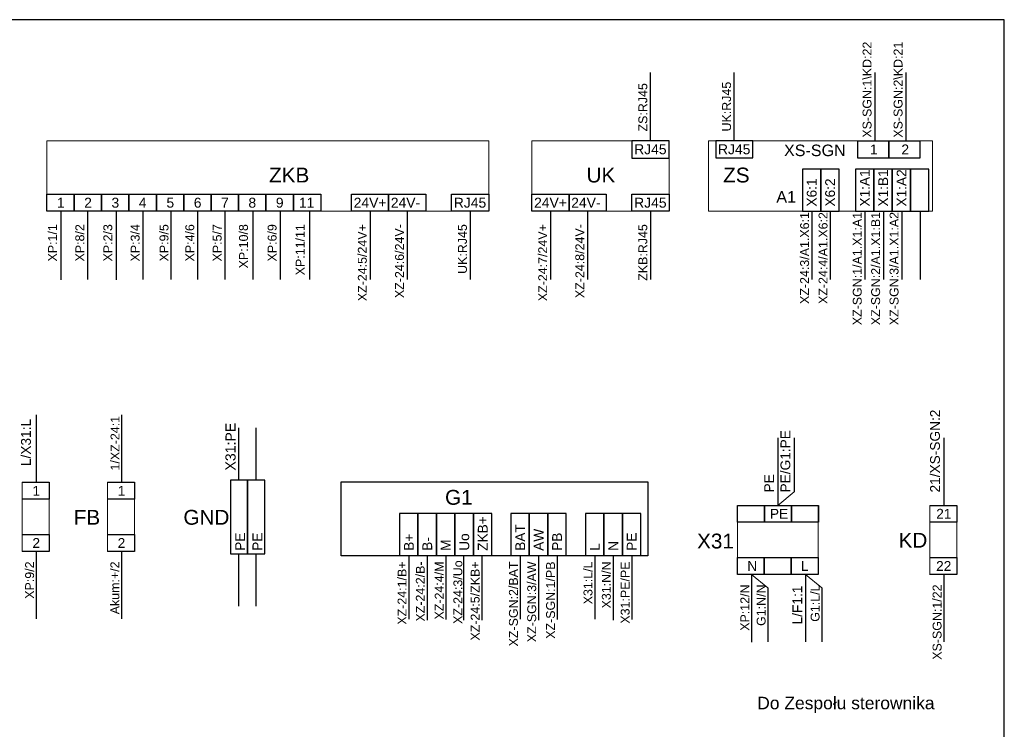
# Model space of a CAD drawing. Header units: millimetres. Extents: x -2674 to -2269, y -551 to -111.
# Tile 18 of 18: x -2456 to -2269, y -246 to -111. Entities that reach past the tile are written whole.
import ezdxf
from ezdxf.enums import TextEntityAlignment as Align

# ---------------------------------------------------------------- set-up
doc = ezdxf.new("R2010")
doc.units = ezdxf.units.MM
doc.layers.add('Aparatura', color=7, linetype='Continuous')
doc.layers.add('tekst', color=7, linetype='Continuous')
doc.layers.add('EPLAN100', color=7, linetype='Continuous', lineweight=13)
doc.layers.add('rzutnie', color=3, linetype='Continuous', plot=False)
doc.styles.add('Arial h-50', font='ARIAL.TTF', dxfattribs={"height": 50})
doc.styles.get("Standard").update_dxf_attribs({"font": 'arial.ttf'})

msp = doc.modelspace()

# ---------------------------------------------------------------- linework, layer by layer
for p, q in [((-2452.62, -186.28), (-2452.62, -199.08)), ((-2436.42, -186.28), (-2436.42, -199.08)), ((-2311.76, -190.64), (-2311.76, -203.45)), ((-2308.66, -190.64), (-2308.66, -200.91)), ((-2280.23, -190.64), (-2280.23, -203.45)), ((-2452.62, -212.19), (-2452.62, -225)), ((-2436.42, -212.19), (-2436.42, -225)), ((-2316.75, -216.65), (-2316.75, -229.46)), ((-2306.51, -216.56), (-2306.51, -229.37)), ((-2280.23, -216.56), (-2280.23, -229.37)), ((-2313.65, -219.1), (-2313.65, -229.37)), ((-2303.41, -219.1), (-2303.41, -229.37))]:
    msp.add_line(p, q)
for points in [[(-2335.94, -134.24), (-2335.94, -121.24)], [(-2320.03, -134.24), (-2320.03, -121.24)], [(-2293.35, -121.24), (-2293.35, -134.24)], [(-2287.46, -121.24), (-2287.46, -134.24)], [(-2447.99, -147.6), (-2447.99, -160.6)], [(-2442.89, -147.59), (-2442.89, -160.59)], [(-2437.48, -147.6), (-2437.48, -160.6)], [(-2432.38, -147.59), (-2432.38, -160.59)], [(-2427.04, -147.59), (-2427.04, -160.59)], [(-2422.01, -147.59), (-2422.01, -160.59)], [(-2416.8, -147.59), (-2416.8, -160.59)], [(-2411.49, -147.59), (-2411.49, -160.59)], [(-2406.29, -147.59), (-2406.29, -160.59)], [(-2400.72, -147.59), (-2400.72, -160.59)], [(-2389.23, -147.59), (-2389.23, -160.59)], [(-2382.17, -147.59), (-2382.17, -160.59)], [(-2370.21, -147.59), (-2370.21, -160.59)], [(-2354.96, -147.59), (-2354.96, -160.59)], [(-2347.91, -147.59), (-2347.91, -160.59)], [(-2335.94, -147.59), (-2335.94, -160.59)], [(-2305.29, -147.59), (-2305.29, -160.59)], [(-2301.79, -147.59), (-2301.79, -160.59)], [(-2295.21, -147.59), (-2295.21, -160.59)], [(-2291.72, -147.59), (-2291.72, -160.59)], [(-2288.22, -147.59), (-2288.22, -160.59)], [(-2284.73, -147.59), (-2284.73, -160.59)], [(-2381.87, -212.89), (-2381.87, -225.06)], [(-2378.39, -213.05), (-2378.39, -225.23)], [(-2374.81, -212.97), (-2374.81, -225.14)], [(-2371.48, -213.05), (-2371.48, -225.23)], [(-2367.99, -213.05), (-2367.99, -225.23)], [(-2360.71, -212.89), (-2360.71, -225.06)], [(-2357.23, -213.05), (-2357.23, -225.23)], [(-2353.65, -212.97), (-2353.65, -225.14)], [(-2346.54, -212.89), (-2346.54, -225.06)], [(-2343.07, -213.05), (-2343.07, -225.23)], [(-2339.48, -212.97), (-2339.48, -225.14)]]:
    msp.add_lwpolyline(points)
msp.add_lwpolyline([(-2394.74, -199), (-2336.45, -199), (-2336.45, -213.05), (-2394.74, -213.05)], close=True)
at = {"layer": 'Aparatura'}
for p, q in [((-2414.15, -198.65), (-2414.15, -188.71)), ((-2410.87, -198.65), (-2410.87, -188.71)), ((-2414.15, -222.57), (-2414.15, -212.63)), ((-2410.87, -222.57), (-2410.87, -212.63))]:
    msp.add_line(p, q, dxfattribs=at)
at = {"layer": 'Aparatura', "linetype": 'Continuous'}
for p, q in [((-2455.29, -199.08), (-2450.17, -199.08)), ((-2450.17, -199.08), (-2450.17, -202.28)), ((-2439.1, -199.08), (-2433.97, -199.08)), ((-2433.97, -199.08), (-2433.97, -202.28)), ((-2450.17, -202.28), (-2455.29, -202.28)), ((-2433.97, -202.28), (-2439.1, -202.28)), ((-2319.44, -206.65), (-2319.44, -203.45)), ((-2319.44, -203.45), (-2314.31, -203.45)), ((-2314.31, -206.65), (-2314.31, -203.45)), ((-2314.31, -203.45), (-2309.19, -203.45)), ((-2314.31, -203.45), (-2314.31, -206.65)), ((-2309.19, -206.65), (-2309.19, -203.45)), ((-2309.19, -203.45), (-2304.06, -203.45)), ((-2309.19, -203.45), (-2309.19, -206.65)), ((-2304.06, -203.45), (-2304.06, -206.65)), ((-2282.91, -203.45), (-2277.78, -203.45)), ((-2277.78, -203.45), (-2277.78, -206.65)), ((-2314.31, -206.65), (-2319.44, -206.65)), ((-2309.19, -206.65), (-2314.31, -206.65)), ((-2304.06, -206.65), (-2309.19, -206.65)), ((-2277.78, -206.65), (-2282.91, -206.65)), ((-2455.31, -209), (-2450.18, -209)), ((-2450.18, -209), (-2450.18, -212.19)), ((-2439.11, -209), (-2433.99, -209)), ((-2433.99, -209), (-2433.99, -212.19)), ((-2450.18, -212.19), (-2455.31, -212.19)), ((-2433.99, -212.19), (-2439.11, -212.19)), ((-2319.45, -216.56), (-2319.45, -213.37)), ((-2319.45, -213.37), (-2314.33, -213.37)), ((-2314.33, -216.56), (-2314.33, -213.37)), ((-2314.33, -213.37), (-2309.2, -213.37)), ((-2314.33, -213.37), (-2314.33, -216.56)), ((-2309.2, -216.56), (-2309.2, -213.37)), ((-2309.2, -213.37), (-2304.07, -213.37)), ((-2309.2, -213.37), (-2309.2, -216.56)), ((-2304.07, -213.37), (-2304.07, -216.56)), ((-2282.92, -213.37), (-2277.79, -213.37)), ((-2277.79, -213.37), (-2277.79, -216.56)), ((-2314.33, -216.56), (-2319.45, -216.56)), ((-2309.2, -216.56), (-2314.33, -216.56)), ((-2304.07, -216.56), (-2309.2, -216.56)), ((-2277.79, -216.56), (-2282.92, -216.56))]:
    msp.add_line(p, q, dxfattribs=at)
at = {"layer": 'Aparatura', "color": 7, "linetype": 'Continuous'}
for p, q in [((-2412.87, -198.65), (-2415.42, -198.65)), ((-2409.59, -198.65), (-2412.15, -198.65))]:
    msp.add_line(p, q, dxfattribs=at)
at = {"layer": 'Aparatura', "linetype": 'Continuous'}
for points in [[(-2339.47, -137.49), (-2332.42, -137.49), (-2332.42, -134.24), (-2339.47, -134.24)], [(-2323.56, -137.48), (-2316.5, -137.48), (-2316.5, -134.24), (-2323.56, -134.24)], [(-2296.55, -134.24), (-2290.66, -134.24), (-2290.66, -137.49), (-2296.55, -137.49)], [(-2290.66, -134.24), (-2284.77, -134.24), (-2284.77, -137.49), (-2290.66, -137.49)], [(-2450.63, -144.35), (-2445.42, -144.35), (-2445.42, -147.59), (-2450.63, -147.59)], [(-2445.42, -144.35), (-2440.22, -144.35), (-2440.22, -147.59), (-2445.42, -147.59)], [(-2440.22, -144.35), (-2435.02, -144.35), (-2435.02, -147.59), (-2440.22, -147.59)], [(-2435.02, -144.35), (-2429.81, -144.35), (-2429.81, -147.59), (-2435.02, -147.59)], [(-2429.81, -144.35), (-2424.61, -144.35), (-2424.61, -147.59), (-2429.81, -147.59)], [(-2424.61, -144.35), (-2419.4, -144.35), (-2419.4, -147.59), (-2424.61, -147.59)], [(-2419.4, -144.35), (-2414.2, -144.35), (-2414.2, -147.59), (-2419.4, -147.59)], [(-2414.2, -144.35), (-2408.99, -144.35), (-2408.99, -147.59), (-2414.2, -147.59)], [(-2408.99, -144.35), (-2403.79, -144.35), (-2403.79, -147.59), (-2408.99, -147.59)], [(-2403.79, -144.35), (-2398.59, -144.35), (-2398.59, -147.59), (-2403.79, -147.59)], [(-2392.75, -144.35), (-2385.7, -144.35), (-2385.7, -147.59), (-2392.75, -147.59)], [(-2385.7, -144.35), (-2378.65, -144.35), (-2378.65, -147.59), (-2385.7, -147.59)], [(-2373.74, -144.35), (-2366.68, -144.35), (-2366.68, -147.59), (-2373.74, -147.59)], [(-2358.49, -144.35), (-2351.43, -144.35), (-2351.43, -147.59), (-2358.49, -147.59)], [(-2351.43, -144.35), (-2344.38, -144.35), (-2344.38, -147.59), (-2351.43, -147.59)], [(-2339.47, -144.35), (-2332.42, -144.35), (-2332.42, -147.59), (-2339.47, -147.59)]]:
    msp.add_lwpolyline(points, close=True, dxfattribs=at)
at = {"layer": 'Aparatura'}
for points in [[(-2303.61, -147.59), (-2303.61, -139.63), (-2307.1, -139.63), (-2307.1, -147.59)], [(-2303.61, -147.59), (-2303.61, -139.63), (-2307.1, -139.63), (-2307.1, -147.59)], [(-2300.11, -147.59), (-2300.11, -139.63), (-2303.61, -139.63), (-2303.61, -147.59)], [(-2300.11, -147.59), (-2300.11, -139.63), (-2303.61, -139.63), (-2303.61, -147.59)], [(-2293.53, -147.59), (-2293.53, -139.63), (-2297.03, -139.63), (-2297.03, -147.59)], [(-2293.53, -147.59), (-2293.53, -139.63), (-2297.03, -139.63), (-2297.03, -147.59)], [(-2290.04, -147.59), (-2290.04, -139.63), (-2293.53, -139.63), (-2293.53, -147.59)], [(-2290.04, -147.59), (-2290.04, -139.63), (-2293.53, -139.63), (-2293.53, -147.59)], [(-2286.54, -147.59), (-2286.54, -139.63), (-2290.04, -139.63), (-2290.04, -147.59)], [(-2286.54, -147.59), (-2286.54, -139.63), (-2290.04, -139.63), (-2290.04, -147.59)], [(-2283.05, -147.59), (-2283.05, -139.63), (-2286.54, -139.63), (-2286.54, -147.59)], [(-2283.05, -147.59), (-2283.05, -139.63), (-2286.54, -139.63), (-2286.54, -147.59)], [(-2412.48, -212.63), (-2412.48, -198.65), (-2415.76, -198.65), (-2415.76, -212.63)], [(-2412.48, -212.63), (-2412.48, -198.65), (-2415.76, -198.65), (-2415.76, -212.63)], [(-2409.2, -212.63), (-2409.2, -198.65), (-2412.48, -198.65), (-2412.48, -212.63)], [(-2409.2, -212.63), (-2409.2, -198.65), (-2412.48, -198.65), (-2412.48, -212.63)], [(-2380.12, -212.97), (-2380.12, -205.01), (-2383.62, -205.01), (-2383.62, -212.97)], [(-2380.12, -212.97), (-2380.12, -205.01), (-2383.62, -205.01), (-2383.62, -212.97)], [(-2376.63, -212.97), (-2376.63, -205.01), (-2380.12, -205.01), (-2380.12, -212.97)], [(-2376.63, -212.97), (-2376.63, -205.01), (-2380.12, -205.01), (-2380.12, -212.97)], [(-2373.1, -212.97), (-2373.1, -205.01), (-2376.63, -205.01), (-2376.63, -212.97)], [(-2373.1, -212.97), (-2373.1, -205.01), (-2376.63, -205.01), (-2376.63, -212.97)], [(-2369.6, -212.97), (-2369.6, -205.01), (-2373.1, -205.01), (-2373.1, -212.97)], [(-2369.6, -212.97), (-2369.6, -205.01), (-2373.1, -205.01), (-2373.1, -212.97)], [(-2366.11, -212.97), (-2366.11, -205.01), (-2369.6, -205.01), (-2369.6, -212.97)], [(-2366.11, -212.97), (-2366.11, -205.01), (-2369.6, -205.01), (-2369.6, -212.97)], [(-2358.97, -212.97), (-2358.97, -205.01), (-2362.46, -205.01), (-2362.46, -212.97)], [(-2358.97, -212.97), (-2358.97, -205.01), (-2362.46, -205.01), (-2362.46, -212.97)], [(-2355.47, -212.97), (-2355.47, -205.01), (-2358.97, -205.01), (-2358.97, -212.97)], [(-2355.47, -212.97), (-2355.47, -205.01), (-2358.97, -205.01), (-2358.97, -212.97)], [(-2351.94, -212.97), (-2351.94, -205.01), (-2355.47, -205.01), (-2355.47, -212.97)], [(-2351.94, -212.97), (-2351.94, -205.01), (-2355.47, -205.01), (-2355.47, -212.97)], [(-2344.8, -212.97), (-2344.8, -205.01), (-2348.29, -205.01), (-2348.29, -212.97)], [(-2344.8, -212.97), (-2344.8, -205.01), (-2348.29, -205.01), (-2348.29, -212.97)], [(-2341.3, -212.97), (-2341.3, -205.01), (-2344.8, -205.01), (-2344.8, -212.97)], [(-2341.3, -212.97), (-2341.3, -205.01), (-2344.8, -205.01), (-2344.8, -212.97)], [(-2337.77, -212.97), (-2337.77, -205.01), (-2341.3, -205.01), (-2341.3, -212.97)], [(-2337.77, -212.97), (-2337.77, -205.01), (-2341.3, -205.01), (-2341.3, -212.97)]]:
    msp.add_lwpolyline(points, close=True, dxfattribs=at)
at = {"layer": 'EPLAN100'}
for p, q in [((-2308.66, -200.91), (-2311.76, -203.45)), ((-2313.65, -219.1), (-2316.75, -216.56)), ((-2303.41, -219.1), (-2306.5, -216.56))]:
    msp.add_line(p, q, dxfattribs=at)
for points in [[(-2450.63, -134.24), (-2366.68, -134.24), (-2366.68, -147.59), (-2450.63, -147.59)], [(-2358.49, -134.24), (-2332.42, -134.24), (-2332.42, -147.59), (-2358.49, -147.59)], [(-2324.94, -134.24), (-2282.36, -134.24), (-2282.36, -147.59), (-2324.94, -147.59)], [(-2455.29, -199.08), (-2450.18, -199.08), (-2450.18, -212.19), (-2455.29, -212.19)], [(-2439.1, -199.08), (-2433.99, -199.08), (-2433.99, -212.19), (-2439.1, -212.19)], [(-2319.44, -203.45), (-2304.07, -203.45), (-2304.07, -216.56), (-2319.44, -216.56)], [(-2282.91, -203.45), (-2277.79, -203.45), (-2277.79, -216.56), (-2282.91, -216.56)]]:
    msp.add_lwpolyline(points, close=True, dxfattribs=at)
at = {"layer": 'rzutnie'}
msp.add_lwpolyline([(-2658.74, -111.22), (-2658.74, -398.22), (-2268.74, -398.22), (-2268.74, -111.22)], close=True, dxfattribs=at)

# ---------------------------------------------------------------- texts
at = {"layer": 'Aparatura', "style": 'Arial h-50'}
for s, height, p in [('XS-SGN:1\\KD:22', 1.6896, (-2293.97, -115.39)), ('XS-SGN:2\\KD:21', 1.6896, (-2288.08, -115.39)), ('XZ-24:3/A1.X6:1', 1.6896, (-2305.83, -147.76)), ('XZ-24:4/A1.X6:2', 1.6896, (-2302.33, -147.76)), ('XZ-SGN:1/A1.X1:A1', 1.6896, (-2295.83, -147.73)), ('XZ-SGN:2/A1.X1:B1', 1.6896, (-2292.34, -147.73)), ('XZ-SGN:3/A1.X1:A2', 1.6896, (-2288.84, -147.73)), ('XP:1/1', 1.69, (-2448.7, -150.05)), ('XP:8/2', 1.69, (-2443.51, -150.05)), ('XP:2/3', 1.69, (-2438.19, -150.05)), ('XP:3/4', 1.69, (-2433, -150.05)), ('XP:9/5', 1.69, (-2427.52, -150.05)), ('XP:4/6', 1.69, (-2422.62, -150.05)), ('XP:5/7', 1.69, (-2417.42, -150.05)), ('XP:10/8', 1.69, (-2412.42, -150.05)), ('XP:6/9', 1.69, (-2406.98, -150.05)), ('XP:11/11', 1.69, (-2401.65, -150.05)), ('XZ-24:5/24V+', 1.6896, (-2389.85, -150.05)), ('XZ-24:6/24V-', 1.6896, (-2382.79, -150.05)), ('UK:RJ45', 1.69, (-2370.83, -150.05)), ('XZ-24:7/24V+', 1.6896, (-2355.58, -150.05)), ('XZ-24:8/24V-', 1.6896, (-2348.53, -150.05)), ('ZKB:RJ45', 1.69, (-2336.56, -150.05)), ('1/XZ-24:1', 1.69, (-2436.82, -186.47)), ('XP:9/2', 1.69, (-2453.05, -214.11)), ('Akum:+/2', 1.69, (-2436.86, -214.11)), ('XZ-24:1/B+', 1.69, (-2382.3, -214.11)), ('XZ-24:2/B-', 1.69, (-2378.83, -214.11)), ('XZ-24:4/M', 1.69, (-2375.24, -214.11)), ('XZ-24:3/Uo', 1.69, (-2371.7, -213.9)), ('XZ-24:5/ZKB+', 1.6896, (-2368.42, -214.11)), ('XZ-SGN:2/BAT', 1.6896, (-2361.15, -214.11)), ('XZ-SGN:3/AW', 1.6896, (-2357.67, -214.11)), ('XZ-SGN:1/PB', 1.6896, (-2354.09, -214.11)), ('X31:L/L', 1.69, (-2346.98, -214.11)), ('X31:N/N', 1.69, (-2343.5, -214.11)), ('X31:PE/PE', 1.69, (-2339.92, -214.11)), ('XP:12/N', 1.69, (-2317.19, -218.48)), ('G1:N/N', 1.69, (-2314.09, -218.48)), ('G1:L/L', 1.69, (-2303.84, -218.48)), ('XS-SGN:1/22', 1.6896, (-2280.67, -218.48))]:
    msp.add_text(s, height=height, rotation=90, dxfattribs=at).set_placement(p, align=Align.RIGHT)
for s, height, p in [('ZS:RJ45', 1.69, (-2336.56, -132.45)), ('UK:RJ45', 1.69, (-2320.65, -132.45)), ('21/XS-SGN:2', 1.8598, (-2280.97, -201.01)), ('L/X31:L', 1.86, (-2453.66, -196)), ('PE/G1:PE', 1.86, (-2309.4, -201.01)), ('PE', 1.86, (-2312.49, -201.01)), ('L/F1:1', 1.86, (-2307.13, -226.06))]:
    msp.add_text(s, height=height, rotation=90, dxfattribs=at).set_placement(p)
at = {"layer": 'Aparatura', "color": 3, "linetype": 'Continuous', "style": 'Arial h-50'}
for s, height, p in [('RJ45', 1.888, (-2339.05, -136.77)), ('RJ45', 1.888, (-2323.13, -136.77)), ('1', 1.89, (-2294.28, -136.81)), ('2', 1.89, (-2288.3, -136.81)), ('1', 1.89, (-2448.72, -146.92)), ('2', 1.89, (-2443.53, -146.92)), ('3', 1.89, (-2438.34, -146.92)), ('4', 1.89, (-2433.15, -146.92)), ('5', 1.89, (-2427.9, -146.92)), ('6', 1.89, (-2422.71, -146.92)), ('7', 1.89, (-2417.52, -146.92)), ('8', 1.89, (-2412.33, -146.92)), ('9', 1.89, (-2407.12, -146.92)), ('11', 1.888, (-2402.74, -146.92)), ('24V+', 1.888, (-2392.33, -146.92)), ('24V-', 1.888, (-2385.28, -146.92)), ('RJ45', 1.888, (-2373.31, -146.92)), ('24V+', 1.888, (-2358.06, -146.92)), ('24V-', 1.888, (-2351.01, -146.92)), ('RJ45', 1.888, (-2339.05, -146.92)), ('PE', 1.86, (-2313.27, -205.98)), ('N', 1.86, (-2317.57, -215.9)), ('L', 1.86, (-2307.39, -215.9))]:
    msp.add_text(s, height=height, dxfattribs=at).set_placement(p)
at = {"layer": 'Aparatura', "color": 7}
for s, height, p in [('XS-SGN', 2.189, (-2310.59, -137.13)), ('A1', 2.189, (-2312.05, -145.96)), ('Do Zespołu sterownika', 2.3712, (-2315.68, -242.18))]:
    msp.add_text(s, height=height, dxfattribs=at).set_placement(p)
at = {"layer": 'Aparatura', "color": 3, "linetype": 'Continuous', "style": 'Arial h-50'}
for s, p in [('X1:B1', (-2290.82, -146.71)), ('X6:1', (-2304.4, -146.71)), ('X6:2', (-2300.9, -146.71)), ('X1:A1', (-2294.32, -146.71)), ('X1:A2', (-2287.33, -146.71)), ('ZKB+', (-2366.89, -212.09)), ('BAT', (-2359.76, -212.09)), ('PE', (-2412.98, -212.09)), ('PE', (-2409.7, -212.09)), ('B+', (-2380.91, -212.09)), ('Uo', (-2370.39, -212.09)), ('AW', (-2356.26, -212.09)), ('PB', (-2352.77, -212.09)), ('PE', (-2338.6, -212.09)), ('B-', (-2377.42, -212.09)), ('M', (-2373.92, -212.09)), ('L', (-2345.59, -212.09)), ('N', (-2342.09, -212.09))]:
    msp.add_text(s, height=1.86, rotation=90, dxfattribs=at).set_placement(p)
at = {"layer": 'Aparatura', "color": 104}
msp.add_text('X31:PE', height=1.92, rotation=90, dxfattribs=at).set_placement((-2414.77, -196.85))
at = {"layer": 'Aparatura', "color": 3, "linetype": 'Continuous', "style": 'Arial h-50'}
for s, p in [('1', (-2452.62, -201.62)), ('1', (-2436.43, -201.62)), ('21', (-2280.23, -205.98)), ('2', (-2452.63, -211.53)), ('2', (-2436.44, -211.53)), ('22', (-2280.25, -215.9))]:
    msp.add_text(s, height=1.86, dxfattribs=at).set_placement(p, align=Align.CENTER)
at = {"layer": 'tekst', "color": 1}
for s, p in [('ZKB', (-2408.41, -142.13)), ('UK', (-2348.1, -142.13)), ('ZS', (-2322.15, -142.13)), ('G1', (-2374.98, -203.34)), ('FB', (-2445.51, -207.13)), ('GND', (-2424.68, -207.13)), ('X31', (-2327.1, -211.64)), ('KD', (-2288.83, -211.49))]:
    msp.add_text(s, height=2.816, dxfattribs=at).set_placement(p)

doc.saveas('drawing.dxf')
